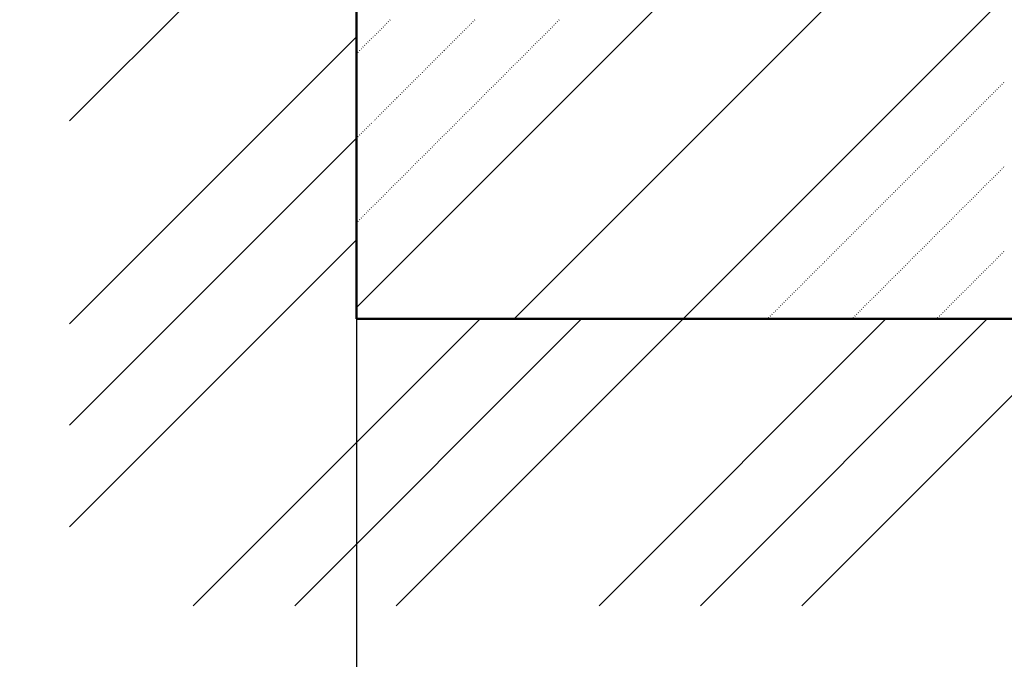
# Model space of a CAD drawing. Header units: millimetres. Extents: x 0 to 1260, y 0 to 297.
# Tile 75 of 104: x 296 to 306, y 207 to 214. Entities that reach past the tile are written whole.
import ezdxf

# ---------------------------------------------------------------- set-up
doc = ezdxf.new("R2010")
doc.units = ezdxf.units.MM
for name, pattern in [('K5LT32802', [0]), ('K5LT32806', [0]), ('K5LT_BASIC', [0]), ('K5LT_THIN', [0])]:
    doc.linetypes.add(name, pattern=pattern)
doc.layers.add('Системный слой', color=7, linetype='Continuous')
doc.styles.add('KDIMTEXTSTYLE', font='GOST_AU.SHX', dxfattribs={"width": 0.96, "oblique": 15, "height": 5})
doc.dimstyles.new('KDIMSTYLE (0.01)', dxfattribs={"dimtxt": 5, "dimasz": 1, "dimexe": 2, "dimexo": 0, "dimgap": 1, "dimtad": 1, "dimlfac": 100, "dimtxsty": 'KDIMTEXTSTYLE', "dimsah": 1, "dimcen": 0, "dimdle": 1, "dimadec": 0, "dimazin": 0, "dimtfac": 0.667, "dimtmove": 0, "dimatfit": 3, "dimfxl": 1, "dimtvp": 1, "dimtolj": 1, "dimtzin": 0, "dimarcsym": 0})

# ---------------------------------------------------------------- blocks, each defined once
blk = doc.blocks.new('KDIMARROW_03')
at = {"layer": 'Системный слой', "color": 0, "linetype": 'K5LT_THIN', "lineweight": 18}
for p, q in [((-1.061, -1.061), (1.061, 1.061)), ((0, 0), (-1, 0)), ((0, 0), (2, 0))]:
    blk.add_line(p, q, dxfattribs=at)
blk = doc.blocks.new('U100')
at = {"layer": 'Системный слой', "color": 7, "linetype": 'K5LT32802', "lineweight": 9}
for p, q in [((299.532, 210.983), (319.532, 230.983)), ((301.181, 210.864), (319.532, 229.215)), ((302.948, 210.864), (319.532, 227.447))]:
    blk.add_line(p, q, dxfattribs=at)
at = {"layer": 'Системный слой', "color": 7, "linetype": 'K5LT32806', "lineweight": 18}
for p, q in [((299.865, 213.968), (299.869, 213.971)), ((299.883, 213.985), (299.886, 213.989)), ((300.749, 213.968), (300.752, 213.971)), ((300.767, 213.985), (300.77, 213.989)), ((301.633, 213.968), (301.636, 213.971)), ((301.65, 213.985), (301.654, 213.989)), ((299.759, 213.861), (299.763, 213.865)), ((299.777, 213.879), (299.78, 213.883)), ((299.794, 213.897), (299.798, 213.9)), ((299.812, 213.914), (299.816, 213.918)), ((299.83, 213.932), (299.833, 213.936)), ((299.847, 213.95), (299.851, 213.953)), ((300.643, 213.861), (300.646, 213.865)), ((300.661, 213.879), (300.664, 213.883)), ((300.678, 213.897), (300.682, 213.9)), ((300.696, 213.914), (300.699, 213.918)), ((300.714, 213.932), (300.717, 213.936)), ((300.731, 213.95), (300.735, 213.953)), ((301.527, 213.861), (301.53, 213.865)), ((301.544, 213.879), (301.548, 213.883)), ((301.562, 213.897), (301.566, 213.9)), ((301.58, 213.914), (301.583, 213.918)), ((301.597, 213.932), (301.601, 213.936)), ((301.615, 213.95), (301.619, 213.953)), ((299.653, 213.755), (299.656, 213.759)), ((299.671, 213.773), (299.674, 213.777)), ((299.688, 213.791), (299.692, 213.794)), ((299.706, 213.808), (299.709, 213.812)), ((299.724, 213.826), (299.727, 213.83)), ((299.741, 213.844), (299.745, 213.847)), ((300.537, 213.755), (300.54, 213.759)), ((300.554, 213.773), (300.558, 213.777)), ((300.572, 213.791), (300.576, 213.794)), ((300.59, 213.808), (300.593, 213.812)), ((300.608, 213.826), (300.611, 213.83)), ((300.625, 213.844), (300.629, 213.847)), ((301.421, 213.755), (301.424, 213.759)), ((301.438, 213.773), (301.442, 213.777)), ((301.456, 213.791), (301.46, 213.794)), ((301.474, 213.808), (301.477, 213.812)), ((301.491, 213.826), (301.495, 213.83)), ((301.509, 213.844), (301.513, 213.847)), ((299.547, 213.649), (299.55, 213.653)), ((299.565, 213.667), (299.568, 213.671)), ((299.582, 213.685), (299.586, 213.688)), ((299.6, 213.702), (299.603, 213.706)), ((299.618, 213.72), (299.621, 213.724)), ((299.635, 213.738), (299.639, 213.741)), ((300.431, 213.649), (300.434, 213.653)), ((300.448, 213.667), (300.452, 213.671)), ((300.466, 213.685), (300.47, 213.688)), ((300.484, 213.702), (300.487, 213.706)), ((300.501, 213.72), (300.505, 213.724)), ((300.519, 213.738), (300.523, 213.741)), ((301.315, 213.649), (301.318, 213.653)), ((301.332, 213.667), (301.336, 213.671)), ((301.35, 213.685), (301.354, 213.688)), ((301.368, 213.702), (301.371, 213.706)), ((301.385, 213.72), (301.389, 213.724)), ((301.403, 213.738), (301.407, 213.741)), ((299.532, 213.634), (299.533, 213.635)), ((300.342, 213.561), (300.346, 213.564)), ((300.36, 213.579), (300.364, 213.582)), ((300.378, 213.596), (300.381, 213.6)), ((300.395, 213.614), (300.399, 213.617)), ((300.413, 213.632), (300.417, 213.635)), ((301.226, 213.561), (301.23, 213.564)), ((301.244, 213.579), (301.247, 213.582)), ((301.262, 213.596), (301.265, 213.6)), ((301.279, 213.614), (301.283, 213.617)), ((301.297, 213.632), (301.3, 213.635)), ((300.236, 213.455), (300.24, 213.458)), ((300.254, 213.473), (300.257, 213.476)), ((300.272, 213.49), (300.275, 213.494)), ((300.289, 213.508), (300.293, 213.511)), ((300.307, 213.526), (300.311, 213.529)), ((300.325, 213.543), (300.328, 213.547)), ((301.12, 213.455), (301.124, 213.458)), ((301.138, 213.473), (301.141, 213.476)), ((301.156, 213.49), (301.159, 213.494)), ((301.173, 213.508), (301.177, 213.511)), ((301.191, 213.526), (301.194, 213.529)), ((301.209, 213.543), (301.212, 213.547)), ((300.13, 213.349), (300.134, 213.352)), ((300.148, 213.366), (300.151, 213.37)), ((300.166, 213.384), (300.169, 213.388)), ((300.183, 213.402), (300.187, 213.405)), ((300.201, 213.419), (300.204, 213.423)), ((300.219, 213.437), (300.222, 213.441)), ((301.014, 213.349), (301.018, 213.352)), ((301.032, 213.366), (301.035, 213.37)), ((301.049, 213.384), (301.053, 213.388)), ((301.067, 213.402), (301.071, 213.405)), ((301.085, 213.419), (301.088, 213.423)), ((301.102, 213.437), (301.106, 213.441)), ((300.024, 213.243), (300.028, 213.246)), ((300.042, 213.26), (300.045, 213.264)), ((300.06, 213.278), (300.063, 213.282)), ((300.077, 213.296), (300.081, 213.299)), ((300.095, 213.313), (300.098, 213.317)), ((300.113, 213.331), (300.116, 213.335)), ((300.908, 213.243), (300.912, 213.246)), ((300.926, 213.26), (300.929, 213.264)), ((300.943, 213.278), (300.947, 213.282)), ((300.961, 213.296), (300.965, 213.299)), ((300.979, 213.313), (300.982, 213.317)), ((300.996, 213.331), (301, 213.335)), ((306.211, 213.243), (306.215, 213.246)), ((306.229, 213.26), (306.233, 213.264)), ((306.247, 213.278), (306.25, 213.282)), ((306.264, 213.296), (306.268, 213.299)), ((306.282, 213.313), (306.286, 213.317)), ((306.3, 213.331), (306.303, 213.335)), ((299.918, 213.137), (299.922, 213.14)), ((299.936, 213.154), (299.939, 213.158)), ((299.953, 213.172), (299.957, 213.176)), ((299.971, 213.19), (299.975, 213.193)), ((299.989, 213.207), (299.992, 213.211)), ((300.006, 213.225), (300.01, 213.229)), ((300.802, 213.137), (300.806, 213.14)), ((300.82, 213.154), (300.823, 213.158)), ((300.837, 213.172), (300.841, 213.176)), ((300.855, 213.19), (300.859, 213.193)), ((300.873, 213.207), (300.876, 213.211)), ((300.89, 213.225), (300.894, 213.229)), ((306.105, 213.137), (306.109, 213.14)), ((306.123, 213.154), (306.126, 213.158)), ((306.141, 213.172), (306.144, 213.176)), ((306.158, 213.19), (306.162, 213.193)), ((306.176, 213.207), (306.18, 213.211)), ((306.194, 213.225), (306.197, 213.229)), ((299.83, 213.048), (299.833, 213.052)), ((299.847, 213.066), (299.851, 213.069)), ((299.865, 213.084), (299.869, 213.087)), ((299.883, 213.101), (299.886, 213.105)), ((299.9, 213.119), (299.904, 213.123)), ((300.714, 213.048), (300.717, 213.052)), ((300.731, 213.066), (300.735, 213.069)), ((300.749, 213.084), (300.752, 213.087)), ((300.767, 213.101), (300.77, 213.105)), ((300.784, 213.119), (300.788, 213.123)), ((306.017, 213.048), (306.02, 213.052)), ((306.035, 213.066), (306.038, 213.069)), ((306.052, 213.084), (306.056, 213.087)), ((306.07, 213.101), (306.073, 213.105)), ((306.088, 213.119), (306.091, 213.123)), ((299.724, 212.942), (299.727, 212.946)), ((299.741, 212.96), (299.745, 212.963)), ((299.759, 212.978), (299.763, 212.981)), ((299.777, 212.995), (299.78, 212.999)), ((299.794, 213.013), (299.798, 213.016)), ((299.812, 213.031), (299.816, 213.034)), ((300.608, 212.942), (300.611, 212.946)), ((300.625, 212.96), (300.629, 212.963)), ((300.643, 212.978), (300.646, 212.981)), ((300.661, 212.995), (300.664, 212.999)), ((300.678, 213.013), (300.682, 213.016)), ((300.696, 213.031), (300.699, 213.034)), ((305.911, 212.942), (305.914, 212.946)), ((305.928, 212.96), (305.932, 212.963)), ((305.946, 212.978), (305.95, 212.981)), ((305.964, 212.995), (305.967, 212.999)), ((305.982, 213.013), (305.985, 213.016)), ((305.999, 213.031), (306.003, 213.034)), ((299.618, 212.836), (299.621, 212.84)), ((299.635, 212.854), (299.639, 212.857)), ((299.653, 212.871), (299.656, 212.875)), ((299.671, 212.889), (299.674, 212.893)), ((299.688, 212.907), (299.692, 212.91)), ((299.706, 212.925), (299.709, 212.928)), ((300.501, 212.836), (300.505, 212.84)), ((300.519, 212.854), (300.523, 212.857)), ((300.537, 212.871), (300.54, 212.875)), ((300.554, 212.889), (300.558, 212.893)), ((300.572, 212.907), (300.576, 212.91)), ((300.59, 212.925), (300.593, 212.928)), ((305.805, 212.836), (305.808, 212.84)), ((305.822, 212.854), (305.826, 212.857)), ((305.84, 212.871), (305.844, 212.875)), ((305.858, 212.889), (305.861, 212.893)), ((305.875, 212.907), (305.879, 212.91)), ((305.893, 212.925), (305.897, 212.928)), ((299.532, 212.751), (299.533, 212.751)), ((299.547, 212.765), (299.55, 212.769)), ((299.565, 212.783), (299.568, 212.787)), ((299.582, 212.801), (299.586, 212.804)), ((299.6, 212.818), (299.603, 212.822)), ((300.395, 212.73), (300.399, 212.734)), ((300.413, 212.748), (300.417, 212.751)), ((300.431, 212.765), (300.434, 212.769)), ((300.448, 212.783), (300.452, 212.787)), ((300.466, 212.801), (300.47, 212.804)), ((300.484, 212.818), (300.487, 212.822)), ((305.699, 212.73), (305.702, 212.734)), ((305.716, 212.748), (305.72, 212.751)), ((305.734, 212.765), (305.738, 212.769)), ((305.752, 212.783), (305.755, 212.787)), ((305.769, 212.801), (305.773, 212.804)), ((305.787, 212.818), (305.791, 212.822)), ((300.289, 212.624), (300.293, 212.628)), ((300.307, 212.642), (300.311, 212.645)), ((300.325, 212.659), (300.328, 212.663)), ((300.342, 212.677), (300.346, 212.681)), ((300.36, 212.695), (300.364, 212.698)), ((300.378, 212.712), (300.381, 212.716)), ((305.593, 212.624), (305.596, 212.628)), ((305.61, 212.642), (305.614, 212.645)), ((305.628, 212.659), (305.632, 212.663)), ((305.646, 212.677), (305.649, 212.681)), ((305.663, 212.695), (305.667, 212.698)), ((305.681, 212.712), (305.685, 212.716)), ((300.183, 212.518), (300.187, 212.521)), ((300.201, 212.536), (300.204, 212.539)), ((300.219, 212.553), (300.222, 212.557)), ((300.236, 212.571), (300.24, 212.575)), ((300.254, 212.589), (300.257, 212.592)), ((300.272, 212.606), (300.275, 212.61)), ((305.487, 212.518), (305.49, 212.521)), ((305.504, 212.536), (305.508, 212.539)), ((305.522, 212.553), (305.525, 212.557)), ((305.54, 212.571), (305.543, 212.575)), ((305.557, 212.589), (305.561, 212.592)), ((305.575, 212.606), (305.578, 212.61)), ((300.095, 212.43), (300.098, 212.433)), ((300.113, 212.447), (300.116, 212.451)), ((300.13, 212.465), (300.134, 212.468)), ((300.148, 212.483), (300.151, 212.486)), ((300.166, 212.5), (300.169, 212.504)), ((305.398, 212.43), (305.402, 212.433)), ((305.416, 212.447), (305.419, 212.451)), ((305.434, 212.465), (305.437, 212.468)), ((305.451, 212.483), (305.455, 212.486)), ((305.469, 212.5), (305.472, 212.504)), ((306.282, 212.43), (306.286, 212.433)), ((306.3, 212.447), (306.303, 212.451)), ((299.989, 212.323), (299.992, 212.327)), ((300.006, 212.341), (300.01, 212.345)), ((300.024, 212.359), (300.028, 212.362)), ((300.042, 212.377), (300.045, 212.38)), ((300.06, 212.394), (300.063, 212.398)), ((300.077, 212.412), (300.081, 212.415)), ((305.292, 212.323), (305.296, 212.327)), ((305.31, 212.341), (305.313, 212.345)), ((305.327, 212.359), (305.331, 212.362)), ((305.345, 212.377), (305.349, 212.38)), ((305.363, 212.394), (305.366, 212.398)), ((305.38, 212.412), (305.384, 212.415)), ((306.176, 212.323), (306.18, 212.327)), ((306.194, 212.341), (306.197, 212.345)), ((306.211, 212.359), (306.215, 212.362)), ((306.229, 212.377), (306.233, 212.38)), ((306.247, 212.394), (306.25, 212.398)), ((306.264, 212.412), (306.268, 212.415)), ((299.883, 212.217), (299.886, 212.221)), ((299.9, 212.235), (299.904, 212.239)), ((299.918, 212.253), (299.922, 212.256)), ((299.936, 212.27), (299.939, 212.274)), ((299.953, 212.288), (299.957, 212.292)), ((299.971, 212.306), (299.975, 212.309)), ((305.186, 212.217), (305.19, 212.221)), ((305.204, 212.235), (305.207, 212.239)), ((305.221, 212.253), (305.225, 212.256)), ((305.239, 212.27), (305.243, 212.274)), ((305.257, 212.288), (305.26, 212.292)), ((305.274, 212.306), (305.278, 212.309)), ((306.07, 212.217), (306.073, 212.221)), ((306.088, 212.235), (306.091, 212.239)), ((306.105, 212.253), (306.109, 212.256)), ((306.123, 212.27), (306.126, 212.274)), ((306.141, 212.288), (306.144, 212.292)), ((306.158, 212.306), (306.162, 212.309)), ((299.777, 212.111), (299.78, 212.115)), ((299.794, 212.129), (299.798, 212.133)), ((299.812, 212.147), (299.816, 212.15)), ((299.83, 212.164), (299.833, 212.168)), ((299.847, 212.182), (299.851, 212.186)), ((299.865, 212.2), (299.869, 212.203)), ((305.08, 212.111), (305.083, 212.115)), ((305.098, 212.129), (305.101, 212.133)), ((305.115, 212.147), (305.119, 212.15)), ((305.133, 212.164), (305.137, 212.168)), ((305.151, 212.182), (305.154, 212.186)), ((305.168, 212.2), (305.172, 212.203)), ((305.964, 212.111), (305.967, 212.115)), ((305.982, 212.129), (305.985, 212.133)), ((305.999, 212.147), (306.003, 212.15)), ((306.017, 212.164), (306.02, 212.168)), ((306.035, 212.182), (306.038, 212.186)), ((306.052, 212.2), (306.056, 212.203)), ((299.671, 212.005), (299.674, 212.009)), ((299.688, 212.023), (299.692, 212.026)), ((299.706, 212.041), (299.709, 212.044)), ((299.724, 212.058), (299.727, 212.062)), ((299.741, 212.076), (299.745, 212.08)), ((299.759, 212.094), (299.763, 212.097)), ((304.974, 212.005), (304.977, 212.009)), ((304.992, 212.023), (304.995, 212.026)), ((305.009, 212.041), (305.013, 212.044)), ((305.027, 212.058), (305.03, 212.062)), ((305.045, 212.076), (305.048, 212.08)), ((305.062, 212.094), (305.066, 212.097)), ((305.858, 212.005), (305.861, 212.009)), ((305.875, 212.023), (305.879, 212.026)), ((305.893, 212.041), (305.897, 212.044)), ((305.911, 212.058), (305.914, 212.062)), ((305.928, 212.076), (305.932, 212.08)), ((305.946, 212.094), (305.95, 212.097)), ((299.565, 211.899), (299.568, 211.903)), ((299.582, 211.917), (299.586, 211.92)), ((299.6, 211.935), (299.603, 211.938)), ((299.618, 211.952), (299.621, 211.956)), ((299.635, 211.97), (299.639, 211.973)), ((299.653, 211.988), (299.656, 211.991)), ((304.868, 211.899), (304.871, 211.903)), ((304.886, 211.917), (304.889, 211.92)), ((304.903, 211.935), (304.907, 211.938)), ((304.921, 211.952), (304.924, 211.956)), ((304.939, 211.97), (304.942, 211.973)), ((304.956, 211.988), (304.96, 211.991)), ((305.752, 211.899), (305.755, 211.903)), ((305.769, 211.917), (305.773, 211.92)), ((305.787, 211.935), (305.791, 211.938)), ((305.805, 211.952), (305.808, 211.956)), ((305.822, 211.97), (305.826, 211.973)), ((305.84, 211.988), (305.844, 211.991)), ((299.532, 211.867), (299.533, 211.867)), ((299.547, 211.882), (299.55, 211.885)), ((304.779, 211.811), (304.783, 211.814)), ((304.797, 211.829), (304.801, 211.832)), ((304.815, 211.846), (304.818, 211.85)), ((304.832, 211.864), (304.836, 211.867)), ((304.85, 211.882), (304.854, 211.885)), ((305.663, 211.811), (305.667, 211.814)), ((305.681, 211.829), (305.685, 211.832)), ((305.699, 211.846), (305.702, 211.85)), ((305.716, 211.864), (305.72, 211.867)), ((305.734, 211.882), (305.738, 211.885)), ((304.673, 211.705), (304.677, 211.708)), ((304.691, 211.722), (304.695, 211.726)), ((304.709, 211.74), (304.712, 211.744)), ((304.726, 211.758), (304.73, 211.761)), ((304.744, 211.775), (304.748, 211.779)), ((304.762, 211.793), (304.765, 211.797)), ((305.557, 211.705), (305.561, 211.708)), ((305.575, 211.722), (305.578, 211.726)), ((305.593, 211.74), (305.596, 211.744)), ((305.61, 211.758), (305.614, 211.761)), ((305.628, 211.775), (305.632, 211.779)), ((305.646, 211.793), (305.649, 211.797)), ((304.567, 211.599), (304.571, 211.602)), ((304.585, 211.616), (304.589, 211.62)), ((304.603, 211.634), (304.606, 211.638)), ((304.62, 211.652), (304.624, 211.655)), ((304.638, 211.669), (304.642, 211.673)), ((304.656, 211.687), (304.659, 211.691)), ((305.451, 211.599), (305.455, 211.602)), ((305.469, 211.616), (305.472, 211.62)), ((305.487, 211.634), (305.49, 211.638)), ((305.504, 211.652), (305.508, 211.655)), ((305.522, 211.669), (305.525, 211.673)), ((305.54, 211.687), (305.543, 211.691)), ((304.461, 211.493), (304.465, 211.496)), ((304.479, 211.51), (304.482, 211.514)), ((304.497, 211.528), (304.5, 211.532)), ((304.514, 211.546), (304.518, 211.549)), ((304.532, 211.563), (304.535, 211.567)), ((304.55, 211.581), (304.553, 211.585)), ((305.345, 211.493), (305.349, 211.496)), ((305.363, 211.51), (305.366, 211.514)), ((305.38, 211.528), (305.384, 211.532)), ((305.398, 211.546), (305.402, 211.549)), ((305.416, 211.563), (305.419, 211.567)), ((305.434, 211.581), (305.437, 211.585)), ((306.229, 211.493), (306.233, 211.496)), ((306.247, 211.51), (306.25, 211.514)), ((306.264, 211.528), (306.268, 211.532)), ((306.282, 211.546), (306.286, 211.549)), ((306.3, 211.563), (306.303, 211.567)), ((304.355, 211.387), (304.359, 211.39)), ((304.373, 211.404), (304.376, 211.408)), ((304.391, 211.422), (304.394, 211.425)), ((304.408, 211.44), (304.412, 211.443)), ((304.426, 211.457), (304.429, 211.461)), ((304.444, 211.475), (304.447, 211.478)), ((305.239, 211.387), (305.243, 211.39)), ((305.257, 211.404), (305.26, 211.408)), ((305.274, 211.422), (305.278, 211.425)), ((305.292, 211.44), (305.296, 211.443)), ((305.31, 211.457), (305.313, 211.461)), ((305.327, 211.475), (305.331, 211.478)), ((306.123, 211.387), (306.126, 211.39)), ((306.141, 211.404), (306.144, 211.408)), ((306.158, 211.422), (306.162, 211.425)), ((306.176, 211.44), (306.18, 211.443)), ((306.194, 211.457), (306.197, 211.461)), ((306.211, 211.475), (306.215, 211.478)), ((304.267, 211.298), (304.27, 211.302)), ((304.284, 211.316), (304.288, 211.319)), ((304.302, 211.334), (304.306, 211.337)), ((304.32, 211.351), (304.323, 211.355)), ((304.337, 211.369), (304.341, 211.372)), ((305.151, 211.298), (305.154, 211.302)), ((305.168, 211.316), (305.172, 211.319)), ((305.186, 211.334), (305.19, 211.337)), ((305.204, 211.351), (305.207, 211.355)), ((305.221, 211.369), (305.225, 211.372)), ((306.035, 211.298), (306.038, 211.302)), ((306.052, 211.316), (306.056, 211.319)), ((306.07, 211.334), (306.073, 211.337)), ((306.088, 211.351), (306.091, 211.355)), ((306.105, 211.369), (306.109, 211.372)), ((304.161, 211.192), (304.164, 211.196)), ((304.178, 211.21), (304.182, 211.213)), ((304.196, 211.227), (304.2, 211.231)), ((304.214, 211.245), (304.217, 211.249)), ((304.231, 211.263), (304.235, 211.266)), ((304.249, 211.281), (304.253, 211.284)), ((305.045, 211.192), (305.048, 211.196)), ((305.062, 211.21), (305.066, 211.213)), ((305.08, 211.227), (305.083, 211.231)), ((305.098, 211.245), (305.101, 211.249)), ((305.115, 211.263), (305.119, 211.266)), ((305.133, 211.281), (305.137, 211.284)), ((305.928, 211.192), (305.932, 211.196)), ((305.946, 211.21), (305.95, 211.213)), ((305.964, 211.227), (305.967, 211.231)), ((305.982, 211.245), (305.985, 211.249)), ((305.999, 211.263), (306.003, 211.266)), ((306.017, 211.281), (306.02, 211.284)), ((304.055, 211.086), (304.058, 211.09)), ((304.072, 211.104), (304.076, 211.107)), ((304.09, 211.121), (304.094, 211.125)), ((304.108, 211.139), (304.111, 211.143)), ((304.125, 211.157), (304.129, 211.16)), ((304.143, 211.174), (304.147, 211.178)), ((304.939, 211.086), (304.942, 211.09)), ((304.956, 211.104), (304.96, 211.107)), ((304.974, 211.121), (304.977, 211.125)), ((304.992, 211.139), (304.995, 211.143)), ((305.009, 211.157), (305.013, 211.16)), ((305.027, 211.174), (305.03, 211.178)), ((305.822, 211.086), (305.826, 211.09)), ((305.84, 211.104), (305.844, 211.107)), ((305.858, 211.121), (305.861, 211.125)), ((305.875, 211.139), (305.879, 211.143)), ((305.893, 211.157), (305.897, 211.16)), ((305.911, 211.174), (305.914, 211.178)), ((303.949, 210.98), (303.952, 210.984)), ((303.966, 210.998), (303.97, 211.001)), ((303.984, 211.015), (303.987, 211.019)), ((304.002, 211.033), (304.005, 211.037)), ((304.019, 211.051), (304.023, 211.054)), ((304.037, 211.068), (304.041, 211.072)), ((304.832, 210.98), (304.836, 210.984)), ((304.85, 210.998), (304.854, 211.001)), ((304.868, 211.015), (304.871, 211.019)), ((304.886, 211.033), (304.889, 211.037)), ((304.903, 211.051), (304.907, 211.054)), ((304.921, 211.068), (304.924, 211.072)), ((305.716, 210.98), (305.72, 210.984)), ((305.734, 210.998), (305.738, 211.001)), ((305.752, 211.015), (305.755, 211.019)), ((305.769, 211.033), (305.773, 211.037)), ((305.787, 211.051), (305.791, 211.054)), ((305.805, 211.068), (305.808, 211.072)), ((303.843, 210.874), (303.846, 210.877)), ((303.86, 210.892), (303.864, 210.895)), ((303.878, 210.909), (303.881, 210.913)), ((303.896, 210.927), (303.899, 210.93)), ((303.913, 210.945), (303.917, 210.948)), ((303.931, 210.962), (303.934, 210.966)), ((304.726, 210.874), (304.73, 210.877)), ((304.744, 210.892), (304.748, 210.895)), ((304.762, 210.909), (304.765, 210.913)), ((304.779, 210.927), (304.783, 210.93)), ((304.797, 210.945), (304.801, 210.948)), ((304.815, 210.962), (304.818, 210.966)), ((305.61, 210.874), (305.614, 210.877)), ((305.628, 210.892), (305.632, 210.895)), ((305.646, 210.909), (305.649, 210.913)), ((305.663, 210.927), (305.667, 210.93)), ((305.681, 210.945), (305.685, 210.948)), ((305.699, 210.962), (305.702, 210.966))]:
    blk.add_line(p, q, dxfattribs=at)
blk = doc.blocks.new('U102')
at = {"layer": 'Системный слой', "color": 7, "linetype": 'K5LT32802', "lineweight": 9}
for p, q in [((296.532, 212.933), (299.532, 215.933)), ((296.532, 210.811), (299.532, 213.811)), ((296.532, 209.751), (299.532, 212.751)), ((296.532, 208.69), (299.532, 211.69)), ((297.827, 207.864), (300.827, 210.864)), ((298.888, 207.864), (301.888, 210.864)), ((299.948, 207.864), (302.948, 210.864)), ((302.07, 207.864), (305.07, 210.864)), ((303.13, 207.864), (306.13, 210.864)), ((304.191, 207.864), (307.191, 210.864))]:
    blk.add_line(p, q, dxfattribs=at)

msp = doc.modelspace()

# ---------------------------------------------------------------- linework, layer by layer
at = {"layer": 'Системный слой', "color": 7, "linetype": 'K5LT_BASIC', "lineweight": 50}
for p, q in [((299.53201, 223.89573), (299.53201, 210.86372)), ((299.53201, 210.86372), (319.53201, 210.86372))]:
    msp.add_line(p, q, dxfattribs=at)

# ---------------------------------------------------------------- block references
at = {"layer": 'Системный слой'}
for name in ['U102', 'U100']:
    msp.add_blockref(name, (0, 0), dxfattribs=at)

# ---------------------------------------------------------------- dimensions: what is measured, and where the dimension line sits
at = {"layer": 'Системный слой', "color": 7}
msp.add_linear_dim(base=(139.01205, 193.07733), p1=(299.53201, 217.66918), p2=(139.01205, 217.66952), location=(201.01205, 193.07733), text='\\H3.5;\\W0.965;\\Q0;\\H3.5;\\W0.965;\\Q0;\\Q0;22000', dimstyle='KDIMSTYLE (0.01)', override={"dimexo": 0, "dimblk1": 'KDIMARROW_03', "dimblk2": 'KDIMARROW_03', "dimse1": 0, "dimse2": 0, "dimclrt": 7, "dimtolj": 1}, dxfattribs=at).render()

doc.saveas('drawing.dxf')
